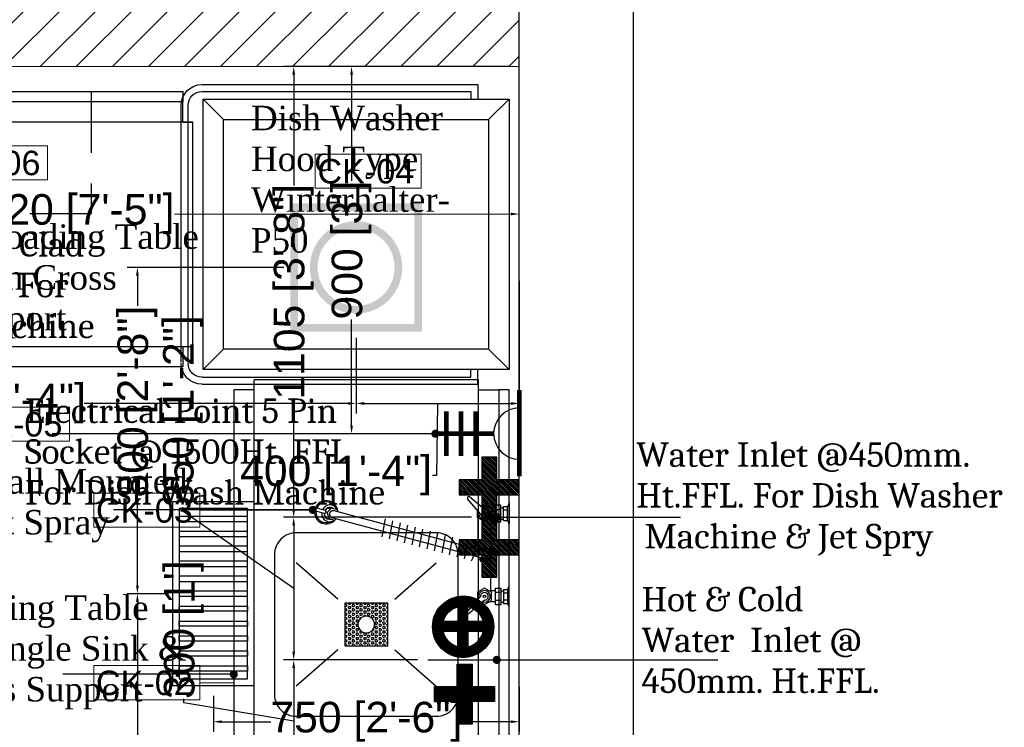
# Model space of a CAD drawing. Header units: millimetres. Extents: x 2985995 to 3127507, y -509231 to -458405.
# Tile 58 of 100: x 3055635 to 3058049, y -469535 to -467801. Entities that reach past the tile are written whole.
import ezdxf

# ---------------------------------------------------------------- set-up
doc = ezdxf.new("R2010")
doc.units = ezdxf.units.MM
doc.header["$LTSCALE"] = 1000
doc.header["$MEASUREMENT"] = 0
doc.header["$PDMODE"] = 3
doc.header["$PDSIZE"] = -1
doc.linetypes.add('DASHED2', pattern=[0.375, 0.25, -0.125])
doc.layers.get('0').update_dxf_attribs({"linetype": 'CONTINUOUS'})
doc.layers.get('Defpoints').update_dxf_attribs({"linetype": 'CONTINUOUS'})
for name, color, linetype in [('A-Wall Full', 201, 'CONTINUOUS'), ('Drainage', 252, 'CONTINUOUS'), ('ELECTRICAL', 7, 'CONTINUOUS'), ('Equipment', 5, 'CONTINUOUS'), ('Equipment Name', 7, 'CONTINUOUS'), ('Plumbing', 6, 'CONTINUOUS'), ('Plumbing & Drainage', 6, 'CONTINUOUS')]:
    doc.layers.add(name, color=color, linetype=linetype)
for name, color, linetype, lineweight in [('Civil-Wall-Text', 7, 'CONTINUOUS', 0), ('Equip No.', 1, 'CONTINUOUS', 15), ('HATCH', 251, 'CONTINUOUS', 5), ('WALL', 1, 'CONTINUOUS', 5)]:
    doc.layers.add(name, color=color, linetype=linetype, lineweight=lineweight)
doc.styles.add('ARAIL', font='arial.ttf')
doc.styles.add('Arial', font='arial.ttf')
doc.styles.get("Standard").update_dxf_attribs({"font": 'arial.ttf'})
doc.styles.add('style12', font='BOOKOSI.TTF')
doc.dimstyles.new('TFS-Dim', dxfattribs={"dimtxt": 75, "dimasz": 20, "dimexe": 25, "dimexo": 25, "dimgap": 5, "dimtad": 0, "dimdec": 0, "dimzin": 0, "dimdsep": 46, "dimtxsty": 'Standard', "dimcen": 0.09, "dimclrd": 8, "dimclre": 8, "dimadec": 0, "dimazin": 0, "dimtfac": 1, "dimtdec": 0, "dimtofl": 0, "dimtmove": 0, "dimatfit": 3, "dimldrblk": 'DOT', "dimfxl": 1, "dimtolj": 1, "dimtzin": 0, "dimlwd": -1, "dimlwe": -1, "dimarcsym": 0})

# ---------------------------------------------------------------- blocks, each defined once
blk = doc.blocks.new('A$C887c4ba4')
at = {"layer": 'Equipment', "color": 1, "ltscale": 50}
for p, q in [((644.7, 804), (15.4, 804)), ((644.7, 786.8), (15.4, 786.8)), ((-36, 752.5), (-36, 76.3)), ((-18.9, 752.5), (-18.9, 93.5)), ((681.8, 752.5), (681.8, 93.5)), ((699, 752.5), (699, 76.3)), ((-36, 76.3), (0, 76.3)), ((-18.9, 93.5), (0, 93.5)), ((681.8, 93.5), (663, 93.5)), ((699, 76.3), (663, 76.3))]:
    blk.add_line(p, q, dxfattribs=at)
at = {"layer": 'Equipment'}
for p, q in [((50.1, 699.9), (0, 750)), ((612.9, 699.9), (663, 750)), ((50.1, 50.1), (0, 0)), ((612.9, 50.1), (663, 0))]:
    blk.add_line(p, q, dxfattribs=at)
for points in [[(0, 0), (663, 0), (663, 750), (0, 750)], [(50.1, 50.1), (612.9, 50.1), (612.9, 699.9), (50.1, 699.9)]]:
    blk.add_lwpolyline(points, close=True, dxfattribs=at)
at = {"layer": 'Equipment', "color": 1, "ltscale": 50}
for centre, radius, start, end in [((15.4, 752.5), 51.5, 90, 180), ((647.5, 752.5), 51.5, 0, 90), ((15.4, 752.5), 34.3, 90, 180), ((647.5, 752.5), 34.3, 0, 90)]:
    blk.add_arc(centre, radius, start, end, dxfattribs=at)
blk = doc.blocks.new('A$C7DF46227')
at = {"layer": 'Equipment', "lineweight": -2}
for p, q in [((-1.677, 5.094), (-1.677, 3.048)), ((-1.677, 5.08), (-1.527, 4.755)), ((-0.885, 3.259), (-0.885, 4.893)), ((-0.885, 4.893), (-0.352, 4.893)), ((-0.352, 4.893), (-0.352, 3.259)), ((0.737, 4.864), (0.044, 4.464)), ((0.711, 4.442), (2.183, 5.709)), ((1.015, 4.704), (0.737, 4.864)), ((1.114, 4.039), (2.38, 5.511)), ((-1.527, 3.378), (-1.527, 4.755)), ((-1.145, 4.75), (-1.527, 4.75)), ((-1.145, 4.418), (-1.527, 4.418)), ((-1.145, 3.378), (-1.145, 4.75)), ((-0.885, 4.624), (-1.145, 4.624)), ((-0.352, 4.452), (-0.885, 4.452)), ((-0.352, 4.614), (0.303, 4.614)), ((0.044, 4.464), (0.044, 3.664)), ((0.643, 0.337), (15.481, 4.313)), ((1.43, 3.664), (1.43, 4.407)), ((15.081, 4.206), (15.139, 4.424)), ((15.139, 4.424), (15.721, 4.58)), ((15.721, 4.58), (16.147, 4.153)), ((15.837, 4.483), (16.175, 4.574)), ((16.147, 4.153), (15.991, 3.571)), ((16.33, 4.347), (17.475, 4.654)), ((16.409, 4.052), (17.554, 4.359)), ((-1.677, 3.048), (-1.527, 3.372)), ((-1.145, 3.71), (-1.527, 3.71)), ((-1.145, 3.378), (-1.527, 3.378)), ((-0.885, 3.507), (-1.146, 3.507)), ((-0.352, 3.666), (-0.885, 3.666)), ((-0.352, 3.259), (-0.885, 3.259)), ((-0.352, 3.53), (0.108, 3.53)), ((0.044, 3.664), (0.737, 3.264)), ((0.108, 3.627), (0.108, 0.187)), ((0.737, 3.264), (1.43, 3.664)), ((0.824, -0.337), (15.661, 3.638)), ((1.346, 0.349), (1.346, 3.615)), ((8.573, 1.18), (8.243, 2.933)), ((9.309, 1.377), (8.979, 3.13)), ((10.045, 1.575), (9.716, 3.327)), ((10.781, 1.772), (10.452, 3.524)), ((15.409, 3.415), (15.287, 3.538)), ((15.991, 3.571), (15.409, 3.415)), ((16.38, 3.776), (16.05, 3.688)), ((4.893, 0.194), (4.563, 1.947)), ((5.629, 0.391), (5.299, 2.144)), ((6.365, 0.589), (6.035, 2.341)), ((7.101, 0.786), (6.771, 2.538)), ((7.837, 0.983), (7.507, 2.735)), ((2.684, -0.398), (2.355, 1.355)), ((3.421, -0.2), (3.091, 1.552)), ((4.157, -0.003), (3.827, 1.749)), ((0.367, 0.635), (0, 0)), ((0, 0), (0.367, -0.635)), ((0.367, 0.635), (1.1, 0.635)), ((1.1, 0.635), (1.265, 0.349)), ((0.108, -3.627), (0.108, -0.187)), ((0.367, -0.635), (1.1, -0.635)), ((1.265, -0.349), (1.1, -0.635)), ((1.346, -0.349), (1.346, -3.615)), ((-1.677, -5.094), (-1.677, -3.048)), ((-1.677, -3.048), (-1.527, -3.372)), ((-1.527, -3.378), (-1.527, -4.755)), ((-1.145, -3.378), (-1.527, -3.378)), ((-1.145, -3.71), (-1.527, -3.71)), ((-0.885, -3.507), (-1.146, -3.507)), ((-1.145, -3.378), (-1.145, -4.75)), ((-0.885, -3.259), (-0.885, -4.893)), ((-0.352, -3.259), (-0.885, -3.259)), ((-0.352, -3.666), (-0.885, -3.666)), ((-0.352, -4.893), (-0.352, -3.259)), ((-0.352, -3.53), (0.108, -3.53)), ((0.044, -3.664), (0.737, -3.264)), ((0.044, -4.464), (0.044, -3.664)), ((0.737, -3.264), (1.43, -3.664)), ((1.43, -3.664), (1.43, -4.407)), ((-1.677, -5.08), (-1.527, -4.755)), ((-1.145, -4.418), (-1.527, -4.418)), ((-1.145, -4.75), (-1.527, -4.75)), ((-0.885, -4.624), (-1.145, -4.624)), ((-0.352, -4.452), (-0.885, -4.452)), ((-0.352, -4.614), (0.303, -4.614)), ((0.737, -4.864), (0.044, -4.464)), ((0.711, -4.442), (2.183, -5.709)), ((1.015, -4.704), (0.737, -4.864)), ((1.114, -4.039), (2.38, -5.511)), ((-0.885, -4.893), (-0.352, -4.893))]:
    blk.add_line(p, q, dxfattribs=at)
at = {"layer": 'Equipment', "lineweight": -2, "extrusion": (0, 0, -1)}
for centre, major_axis, ratio, start_param, end_param in [((2.26, 5.588), (0.101, -0.101), 1, 3.355981, 6.068797), ((16.251, 4.182), (0.923, -0.677), 1, 2.650354, 5.266747), ((16.251, 4.182), (0.923, -0.677), 1, 2.650354, 5.266747), ((15.894, 4.114), (0.558, -0.558), 1, 2.782498, 5.080835), ((15.894, 4.114), (0.558, -0.558), 1, 2.782498, 5.080835), ((16.251, 4.182), (-0.719, -0.719), 1, 1.33767, 3.528402), ((16.251, 4.182), (-0.719, -0.719), 1, 1.33767, 3.528402), ((16.251, 4.182), (-0.719, -0.719), 1, 1.33767, 3.528402), ((0.737, 4.064), (-0.399, -0.399), 1, 3.630875, 8.930262), ((0.733, 4.062), (-0.269, -0.269), 1, 3.986566, 8.579804), ((0.733, 4.062), (-0.0898, -0.0898), 1, 5.497787, 11.780972), ((16.251, 4.182), (-0.018, -1.144), 1, 4.580889, 7.16581), ((16.251, 4.182), (-0.018, -1.144), 1, 4.580889, 7.16581), ((16.251, 4.182), (-0.018, -1.144), 1, 4.580889, 7.16581), ((15.913, 4.045), (-0.558, -0.558), 1, 3.820344, 6.118682), ((15.581, 3.978), (0.297, -0.185), 1, 3.864082, 7.065249), ((15.581, 3.978), (0.3, -0.178), 1, 3.884457, 7.085624), ((15.581, 3.978), (0.3, -0.178), 1, 3.884457, 7.085624), ((15.897, 4.129), (-0.371, -0.371), 1, 1.682109, 3.458448), ((15.897, 4.129), (-0.371, -0.371), 1, 1.682109, 3.458448), ((15.897, 4.129), (-0.371, -0.371), 1, 1.682109, 3.458448), ((15.923, 4.033), (-0.371, -0.371), 1, 3.871935, 5.721365), ((16.251, 4.182), (0.719, -0.719), 1, 5.400363, 7.51011), ((16.251, 4.182), (0.719, -0.719), 1, 5.400363, 7.51011), ((16.251, 4.182), (0.719, -0.719), 1, 5.400363, 7.51011), ((15.913, 4.045), (-0.558, -0.558), 1, 3.820344, 5.620791), ((15.913, 4.045), (-0.558, -0.558), 1, 3.820344, 5.620791), ((16.413, 4.211), (0.113, -0.113), 1, 0.815022, 3.373768), ((16.413, 4.211), (0.113, -0.113), 1, 0.815022, 3.373768), ((16.413, 4.211), (0.113, -0.113), 1, 0.815022, 3.373768), ((15.923, 4.033), (-0.371, -0.371), 1, 3.871935, 4.439051), ((15.923, 4.033), (-0.371, -0.371), 1, 3.871935, 4.439051), ((17.47, 4.495), (0.113, -0.113), 1, 3.956614, 6.515361), ((17.47, 4.495), (0.113, -0.113), 1, 3.956614, 6.515361), ((17.47, 4.495), (0.113, -0.113), 1, 3.956614, 6.515361), ((15.913, 4.045), (0.558, -0.558), 1, 0.908402, 1.406293), ((15.913, 4.045), (0.558, -0.558), 1, 0.908402, 1.406293), ((15.923, 4.033), (-0.371, -0.371), 1, 4.439051, 5.721365), ((15.923, 4.033), (-0.371, -0.371), 1, 4.439051, 5.721365), ((3.912, 0.659), (-1.6, -1.6), 1, 0.20779, 1.018908), ((0.733, 0), (-0.474, -0.256), 1, 4.081822, 8.953559), ((0.733, 0), (-0.314, -0.155), 0.995971, -1.37533, 1.766263), ((0.737, -4.064), (0.399, -0.399), 1, 0.494516, 5.793903), ((0.733, -4.062), (0.269, -0.269), 1, 0.844974, 5.438212), ((0.733, -4.062), (-0.0898, -0.0898), 1, 5.497787, 11.780972), ((2.26, -5.588), (-0.101, -0.101), 1, 3.355981, 6.068797)]:
    blk.add_ellipse(centre, major_axis=major_axis, ratio=ratio, start_param=start_param, end_param=end_param, dxfattribs=at)
blk = doc.blocks.new('A$Cdb24638f')
at = {"layer": 'Equipment', "ltscale": 0.2}
h = blk.add_hatch(dxfattribs=at)
h.set_pattern_fill('HEX', color=253, scale=25, angle=180)
h.set_pattern_definition([(180, (-289823.181, -107132.2397), (-7e-16, -5.41265877), [3.125, -6.25]), (300, (-289823.181, -107132.2397), (4.6875, 2.70632939), [3.125, -6.25]), (240, (-289826.306, -107132.2397), (4.6875, -2.70632939), [3.125, -6.25])])
h.paths.add_polyline_path([(327.5, -652.5), (327.5, -547.5), (222.5, -547.5), (222.5, -652.5)])
h.paths.add_polyline_path([(254.6, -600, -1), (295.4, -600, -1)], flags=16)
for p, q in [((0, -25), (0, 0)), ((550, -25), (550, 0)), ((-50, -25), (-50, -900)), ((0, -25), (-50, -25)), ((0, -900), (0, -25)), ((550, -900), (550, -25)), ((550, -25), (600, -25)), ((205, -538.2), (103.3, -448.5)), ((345, -538.2), (446.7, -448.5)), ((205, -661.8), (103.3, -751.5)), ((345, -661.8), (446.7, -751.5))]:
    blk.add_line(p, q, dxfattribs=at)
for points in [[(0, 0), (550, 0)], [(600, -25), (600, -900), (-75, -900), (-75, -25), (-50, -25)]]:
    blk.add_lwpolyline(points, dxfattribs=at)
blk.add_lwpolyline([(500, -428.3), (500, -771.7, -0.414214), (446.7, -825), (103.3, -825, -0.414214), (50, -771.7), (50, -428.3, -0.414214), (103.3, -375), (446.7, -375, -0.414214)], format="xyb", close=True, dxfattribs=at)
blk.add_lwpolyline([(327.5, -547.5), (327.5, -652.5), (222.5, -652.5), (222.5, -547.5)], close=True, dxfattribs=at)
blk.add_circle((275, -600), 20.4, dxfattribs=at)
blk = doc.blocks.new('_Dot')
at = {"color": 0, "linetype": 'ByBlock', "lineweight": -2}
blk.add_line((-0.5, 0), (-1, 0), dxfattribs=at)
at = {"color": 0, "linetype": 'ByBlock', "const_width": 0.5}
blk.add_lwpolyline([(-0.25, 0, 1), (0.25, 0, 1)], format="xyb", close=True, dxfattribs=at)
blk = doc.blocks.new('3PH')
at = {"layer": 'ELECTRICAL', "const_width": 0.646}
for points in [[(158506.01, -43140.57), (158494.29, -43140.57)], [(158500.21, -43144.07), (158500.21, -43151.99)], [(158497.17, -43146.5), (158503.26, -43146.5)], [(158497.17, -43148.51), (158503.26, -43148.51)], [(158497.17, -43150.52), (158503.26, -43150.52)]]:
    blk.add_lwpolyline(points, dxfattribs=at)
at = {"layer": 'ELECTRICAL'}
blk.add_arc((158500.21, -43140.57), 3.5, 180, 0, dxfattribs=at)
blk = doc.blocks.new('*D719')
at = {"layer": 'Defpoints', "color": 0, "transparency": 16777216}
for p in [(3056448.6, -467915.4), (3056859.7, -467915.4, 0), (3056644.2, -468815.7)]:
    blk.add_point(p, dxfattribs=at)
at = {"layer": 'ELECTRICAL', "color": 8, "transparency": 16777216}
for p, q in [((3056834.7, -467915.4), (3056423.6, -467915.4)), ((3056448.6, -467935.4), (3056448.6, -468195.9)), ((3056448.6, -468795.7), (3056448.6, -468535.2)), ((3056619.2, -468815.7), (3056423.6, -468815.7))]:
    blk.add_line(p, q, dxfattribs=at)
for points in [[(3056445.3, -467935.4), (3056452, -467935.4), (3056448.6, -467915.4)], [(3056445.3, -468795.7), (3056452, -468795.7), (3056448.6, -468815.7)]]:
    blk.add_solid(points, dxfattribs=at)
at = {"layer": 'ELECTRICAL', "color": 0, "transparency": 16777216, "insert": (3056448.6, -468365.5), "char_height": 75, "attachment_point": 5, "rotation": 90}
blk.add_mtext("\\A1;900 [3']", dxfattribs=at)
blk = doc.blocks.new('A$C5213677E')
at = {"layer": 'Plumbing & Drainage'}
h = blk.add_hatch(dxfattribs=at)
h.set_pattern_fill('ANSI31', color=3, scale=1.779186, style=0)
h.set_pattern_definition([(45, (-118154.42546, -59474.61643), (-0.15725935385, 0.15725935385), [])])
h.paths.add_polyline_path([(4, 0), (0, 0), (0, -2.67), (4, -2.67), (4, -6.67), (6.67, -6.67), (6.67, -2.67), (10.68, -2.67), (10.68, 0), (6.67, 0), (6.67, 4), (4, 4)])
at = {"layer": 'Plumbing & Drainage', "color": 3}
blk.add_lwpolyline([(6.67, -2.67), (10.68, -2.67), (10.68, 0), (6.67, 0), (6.67, 4), (4, 4), (4, 0), (0, 0), (0, -2.67), (4, -2.67), (4, -6.67), (6.67, -6.67)], close=True, dxfattribs=at)
blk = doc.blocks.new('A$C8c2bd65f')
at = {"layer": 'Plumbing & Drainage'}
h = blk.add_hatch(dxfattribs=at)
h.set_pattern_fill('ANSI31', color=1, scale=1.779186, style=0)
h.set_pattern_definition([(45, (-1673775.82137, 471282.61423), (-0.157259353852, 0.157259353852), [])])
h.paths.add_polyline_path([(-102.2, 115.6), (-157.3, 115.6), (-157.3, 152.3), (-102.2, 152.3), (-102.2, 207.4), (-65.5, 207.4), (-65.5, 152.3), (-10.4, 152.3), (-10.4, 115.6), (-65.5, 115.6), (-65.5, 60.5), (-102.2, 60.5)])
h = blk.add_hatch(dxfattribs=at)
h.set_pattern_fill('ANSI31', color=3, scale=1.779186, style=0)
h.set_pattern_definition([(45, (-1673763.96132, 471282.1934), (-0.157259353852, 0.157259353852), [])])
h.paths.add_polyline_path([(6.1, 137.4, -1), (156.3, 137.4, -1)])
h.paths.add_polyline_path([(94.3, 126), (130.6, 126, -0.277378), (94.3, 88.5)], flags=16)
h.paths.add_polyline_path([(69.8, 88.1), (69.8, 126), (31.9, 126, 0.28651)], flags=16)
h.paths.add_polyline_path([(94.3, 150.5), (130.1, 150.5, 0.268289), (94.3, 186.3)], flags=16)
h.paths.add_polyline_path([(69.8, 150.5), (69.8, 186.7, 0.277378), (32.3, 150.5)], flags=16)
at = {"layer": 'Plumbing & Drainage', "color": 1}
blk.add_line((0, 224), (0, 0), dxfattribs=at)
blk.add_lwpolyline([(-65.5, 152.3), (-10.4, 152.3), (-10.4, 115.6), (-65.5, 115.6), (-65.5, 60.5), (-102.2, 60.5), (-102.2, 115.6), (-157.3, 115.6), (-157.3, 152.3), (-102.2, 152.3), (-102.2, 207.4), (-65.5, 207.4)], close=True, dxfattribs=at)
at = {"layer": 'Plumbing & Drainage', "color": 3}
for points in [[(32.3, 150.5), (69.8, 150.5), (69.8, 186.7, 0.277378)], [(130.1, 150.5), (94.3, 150.5), (94.3, 186.3, -0.268289)], [(69.8, 88.1), (69.8, 126), (31.9, 126, 0.28651)], [(94.3, 88.5), (94.3, 126), (130.6, 126, -0.277378)]]:
    blk.add_lwpolyline(points, format="xyb", close=True, dxfattribs=at)
blk.add_circle((81.2, 137.4), 75.1, dxfattribs=at)
blk = doc.blocks.new('*D732')
at = {"layer": 'Defpoints', "color": 0, "transparency": 16777216}
for p in [(3056859.7, -467915.4), (3056306.8, -469020.3), (3056767.9, -469020.3)]:
    blk.add_point(p, dxfattribs=at)
at = {"layer": 'Plumbing & Drainage', "color": 8, "transparency": 16777216}
for p, q in [((3056834.7, -467915.4), (3056281.8, -467915.4)), ((3056306.8, -467935.4), (3056306.8, -468207.4)), ((3056306.8, -469000.3), (3056306.8, -468728.2)), ((3056742.9, -469020.3), (3056281.8, -469020.3))]:
    blk.add_line(p, q, dxfattribs=at)
for points in [[(3056303.4, -467935.4), (3056310.1, -467935.4), (3056306.8, -467915.4)], [(3056303.4, -469000.3), (3056310.1, -469000.3), (3056306.8, -469020.3)]]:
    blk.add_solid(points, dxfattribs=at)
at = {"layer": 'Plumbing & Drainage', "color": 0, "transparency": 16777216, "insert": (3056306.8, -468467.8), "char_height": 75, "attachment_point": 5, "rotation": 90}
blk.add_mtext('\\A1;1105 [3\'-8"]', dxfattribs=at)
blk = doc.blocks.new('*D733')
at = {"layer": 'Defpoints', "color": 0, "transparency": 16777216}
for p in [(3056767.9, -469020.4, 0), (3056306.8, -469370.1), (3056635.7, -469370.1, 0)]:
    blk.add_point(p, dxfattribs=at)
at = {"layer": 'Plumbing & Drainage', "color": 8, "transparency": 16777216}
for p, q in [((3056035, -469005.3), (3056035, -468995.3)), ((3056306.8, -469195.3), (3056035, -469005.3)), ((3056742.9, -469020.4), (3056281.8, -469020.4)), ((3056306.8, -469040.4), (3056306.8, -469350.1)), ((3056610.7, -469370.1), (3056281.8, -469370.1))]:
    blk.add_line(p, q, dxfattribs=at)
for points in [[(3056303.4, -469040.4), (3056310.1, -469040.4), (3056306.8, -469020.4)], [(3056303.4, -469350.1), (3056310.1, -469350.1), (3056306.8, -469370.1)]]:
    blk.add_solid(points, dxfattribs=at)
at = {"layer": 'Plumbing & Drainage', "color": 0, "transparency": 16777216, "insert": (3056035, -468760.5), "char_height": 75, "attachment_point": 5, "rotation": 90}
blk.add_mtext('\\A1;350 [1\'-2"]', dxfattribs=at)
blk = doc.blocks.new('*D734')
at = {"layer": 'Defpoints', "color": 0, "transparency": 16777216}
for p in [(3056635.7, -469370.1, 0), (3056306.8, -469669.9), (3056724.5, -469669.9, 0)]:
    blk.add_point(p, dxfattribs=at)
at = {"layer": 'Plumbing & Drainage', "color": 8, "transparency": 16777216}
for p, q in [((3056610.7, -469370.1), (3056281.8, -469370.1)), ((3056306.8, -469390.1), (3056306.8, -469649.9)), ((3056037.3, -469475.6), (3056037.3, -469465.6)), ((3056306.8, -469520), (3056037.3, -469475.6)), ((3056699.5, -469669.9), (3056281.8, -469669.9))]:
    blk.add_line(p, q, dxfattribs=at)
for points in [[(3056303.4, -469390.1), (3056310.1, -469390.1), (3056306.8, -469370.1)], [(3056303.4, -469649.9), (3056310.1, -469649.9), (3056306.8, -469669.9)]]:
    blk.add_solid(points, dxfattribs=at)
at = {"layer": 'Plumbing & Drainage', "color": 0, "transparency": 16777216, "insert": (3056037.3, -469296), "char_height": 75, "attachment_point": 5, "rotation": 90}
blk.add_mtext("\\A1;300 [1']", dxfattribs=at)
blk = doc.blocks.new('A$C6630157F')
at = {"layer": 'Drainage', "lineweight": 25, "const_width": 0.745}
blk.add_lwpolyline([(-6.284, 5.93), (5.716, 5.93), (5.716, -5.733), (-6.284, -5.733)], close=True, dxfattribs=at)
blk.add_lwpolyline([(-4.379, 0.098, 1), (3.811, 0.098, 1)], format="xyb", close=True, dxfattribs=at)
blk = doc.blocks.new('A$C71D22659')
at = {"layer": 'Drainage', "color": 2, "lineweight": 25}
for p, q in [((-7.099, -0.643), (-7.61, -0.643)), ((-7.61, -0.643), (-7.61, -7.377)), ((-7.099, -7.377), (-7.099, -0.643)), ((-5.628, -0.643), (-6.139, -0.643)), ((-6.139, -0.643), (-6.139, -7.377)), ((-5.628, -7.377), (-5.628, -0.643)), ((-4.157, -0.643), (-4.668, -0.643)), ((-4.668, -0.643), (-4.668, -7.377)), ((-4.157, -7.377), (-4.157, -0.643)), ((-2.686, -0.643), (-3.197, -0.643)), ((-3.197, -0.643), (-3.197, -7.377)), ((-2.686, -7.377), (-2.686, -0.643)), ((-1.215, -0.643), (-1.726, -0.643)), ((-1.726, -0.643), (-1.726, -7.377)), ((-1.215, -7.377), (-1.215, -0.643)), ((0.255, -0.643), (-0.255, -0.643)), ((-0.255, -0.643), (-0.255, -7.377)), ((0.255, -7.377), (0.255, -0.643)), ((1.215, -7.377), (1.215, -0.643)), ((1.215, -0.643), (1.726, -0.643)), ((1.726, -0.643), (1.726, -7.377)), ((2.686, -7.377), (2.686, -0.643)), ((2.686, -0.643), (3.197, -0.643)), ((3.197, -0.643), (3.197, -7.377)), ((4.157, -7.377), (4.157, -0.643)), ((4.157, -0.643), (4.668, -0.643)), ((4.668, -0.643), (4.668, -7.377)), ((5.628, -7.377), (5.628, -0.643)), ((5.628, -0.643), (6.139, -0.643)), ((6.139, -0.643), (6.139, -7.377)), ((7.099, -7.377), (7.099, -0.643)), ((7.099, -0.643), (7.61, -0.643)), ((7.61, -0.643), (7.61, -7.377)), ((-7.61, -7.377), (-7.099, -7.377)), ((-6.139, -7.377), (-5.628, -7.377)), ((-4.668, -7.377), (-4.157, -7.377)), ((-3.197, -7.377), (-2.686, -7.377)), ((-1.726, -7.377), (-1.215, -7.377)), ((-0.255, -7.377), (0.255, -7.377)), ((1.726, -7.377), (1.215, -7.377)), ((3.197, -7.377), (2.686, -7.377)), ((4.668, -7.377), (4.157, -7.377)), ((6.139, -7.377), (5.628, -7.377)), ((7.61, -7.377), (7.099, -7.377))]:
    blk.add_line(p, q, dxfattribs=at)
at = {"layer": 'Drainage', "lineweight": 25}
for points in [[(-9.03, -8.02), (9.03, -8.02), (9.03, 0), (-9.03, 0)], [(-8.387, -7.377), (8.387, -7.377), (8.387, -0.643), (-8.387, -0.643)]]:
    blk.add_lwpolyline(points, close=True, dxfattribs=at)
blk = doc.blocks.new('*D741')
at = {"layer": 'Defpoints', "color": 0, "transparency": 16777216}
for p in [(3056859.7, -469410.9, 0), (3056109.8, -469432.9, 0), (3056859.7, -469521.7)]:
    blk.add_point(p, dxfattribs=at)
at = {"layer": 'Drainage', "color": 8, "transparency": 16777216}
for p, q in [((3056859.7, -469435.9), (3056859.7, -469546.7)), ((3056109.8, -469457.9), (3056109.8, -469546.7)), ((3056129.8, -469521.7), (3056250.3, -469521.7)), ((3056839.7, -469521.7), (3056719.3, -469521.7))]:
    blk.add_line(p, q, dxfattribs=at)
for points in [[(3056129.8, -469518.4), (3056129.8, -469525), (3056109.8, -469521.7)], [(3056839.7, -469518.4), (3056839.7, -469525), (3056859.7, -469521.7)]]:
    blk.add_solid(points, dxfattribs=at)
at = {"layer": 'Drainage', "color": 0, "transparency": 16777216, "insert": (3056484.8, -469521.7), "char_height": 75, "attachment_point": 5}
blk.add_mtext('\\A1;750 [2\'-6"]', dxfattribs=at)
blk = doc.blocks.new('*D742')
at = {"layer": 'Defpoints', "color": 0, "transparency": 16777216}
for p in [(3055923.4, -468407.9), (3056307.6, -468407.9, 0), (3056024.9, -469207.9, 0)]:
    blk.add_point(p, dxfattribs=at)
at = {"layer": 'Drainage', "color": 8, "transparency": 16777216}
for p, q in [((3056282.6, -468407.9), (3055898.4, -468407.9)), ((3055923.4, -468427.9), (3055923.4, -468501.9)), ((3055923.4, -469187.9), (3055923.4, -468971.6)), ((3055999.9, -469207.9), (3055898.4, -469207.9))]:
    blk.add_line(p, q, dxfattribs=at)
for points in [[(3055920.1, -468427.9), (3055926.8, -468427.9), (3055923.4, -468407.9)], [(3055920.1, -469187.9), (3055926.8, -469187.9), (3055923.4, -469207.9)]]:
    blk.add_solid(points, dxfattribs=at)
at = {"layer": 'Drainage', "color": 0, "transparency": 16777216, "insert": (3055923.4, -468736.8), "char_height": 75, "attachment_point": 5, "rotation": 90}
blk.add_mtext('\\A1;800 [2\'-8"]', dxfattribs=at)
blk = doc.blocks.new('*D743')
at = {"layer": 'Defpoints', "color": 0, "transparency": 16777216}
for p in [(3056859.7, -468416, 0), (3056459.7, -468555.8), (3056859.7, -468741.4)]:
    blk.add_point(p, dxfattribs=at)
at = {"layer": 'Drainage', "color": 8, "transparency": 16777216}
for p, q in [((3056859.7, -468441), (3056859.7, -468766.4)), ((3056459.7, -468580.8), (3056459.7, -468766.4)), ((3056479.7, -468741.4), (3056839.7, -468741.4)), ((3056659.7, -468741.4), (3056656.9, -468917.9)), ((3056656.9, -468917.9), (3056646.9, -468917.9))]:
    blk.add_line(p, q, dxfattribs=at)
for points in [[(3056479.7, -468738.1), (3056479.7, -468744.8), (3056459.7, -468741.4)], [(3056839.7, -468738.1), (3056839.7, -468744.8), (3056859.7, -468741.4)]]:
    blk.add_solid(points, dxfattribs=at)
at = {"layer": 'Drainage', "color": 0, "transparency": 16777216, "insert": (3056410.6, -468917.9), "char_height": 75, "attachment_point": 5}
blk.add_mtext('\\A1;400 [1\'-4"]', dxfattribs=at)
blk = doc.blocks.new('*D744')
at = {"layer": 'Defpoints', "color": 0, "transparency": 16777216}
for p in [(3056459.7, -468555.8), (3055159.7, -468562.8), (3055159.7, -468741.4)]:
    blk.add_point(p, dxfattribs=at)
at = {"layer": 'Drainage', "color": 8, "transparency": 16777216}
for p, q in [((3055159.7, -468587.8), (3055159.7, -468766.4)), ((3056459.7, -468580.8), (3056459.7, -468766.4)), ((3055179.7, -468741.4), (3055272.3, -468741.4)), ((3056439.7, -468741.4), (3055793.1, -468741.4))]:
    blk.add_line(p, q, dxfattribs=at)
for points in [[(3055179.7, -468738.1), (3055179.7, -468744.8), (3055159.7, -468741.4)], [(3056439.7, -468738.1), (3056439.7, -468744.8), (3056459.7, -468741.4)]]:
    blk.add_solid(points, dxfattribs=at)
at = {"layer": 'Drainage', "color": 0, "transparency": 16777216, "insert": (3055532.7, -468741.4), "char_height": 75, "attachment_point": 5}
blk.add_mtext('\\A1;1300 [4\'-4"]', dxfattribs=at)
blk = doc.blocks.new('*D756')
at = {"layer": 'Civil-Wall-Text', "color": 8, "transparency": 16777216}
for p, q in [((3054640.2, -467940.4), (3054640.2, -468302)), ((3056859.7, -467940.4), (3056859.7, -468302)), ((3054660.2, -468277), (3055485.4, -468277)), ((3056839.7, -468277), (3056014.5, -468277))]:
    blk.add_line(p, q, dxfattribs=at)
for points in [[(3054660.2, -468273.7), (3054660.2, -468280.4), (3054640.2, -468277)], [(3056839.7, -468273.7), (3056839.7, -468280.4), (3056859.7, -468277)]]:
    blk.add_solid(points, dxfattribs=at)
at = {"layer": 'Defpoints', "color": 0, "transparency": 16777216}
for p in [(3054640.2, -467915.4, 0), (3056859.7, -467915.4, 0), (3056859.7, -468277)]:
    blk.add_point(p, dxfattribs=at)
at = {"layer": 'Civil-Wall-Text', "color": 0, "transparency": 16777216, "insert": (3055750, -468277), "char_height": 75, "attachment_point": 5}
blk.add_mtext('\\A1;2220 [7\'-5"]', dxfattribs=at)
blk = doc.blocks.new('*D768')
at = {"layer": 'Defpoints', "color": 0, "transparency": 16777216}
for p in [(3056024.9, -469207.9, 0), (3055923.4, -470557.9), (3056024.9, -470557.9)]:
    blk.add_point(p, dxfattribs=at)
at = {"layer": 'Drainage', "color": 8, "transparency": 16777216}
for p, q in [((3055999.9, -469207.9), (3055898.4, -469207.9)), ((3055923.4, -469227.9), (3055923.4, -469622.5)), ((3055923.4, -470537.9), (3055923.4, -470143.3)), ((3055999.9, -470557.9), (3055898.4, -470557.9))]:
    blk.add_line(p, q, dxfattribs=at)
for points in [[(3055920.1, -469227.9), (3055926.8, -469227.9), (3055923.4, -469207.9)], [(3055920.1, -470537.9), (3055926.8, -470537.9), (3055923.4, -470557.9)]]:
    blk.add_solid(points, dxfattribs=at)
at = {"layer": 'Drainage', "color": 0, "transparency": 16777216, "insert": (3055923.4, -469882.9), "char_height": 75, "attachment_point": 5, "rotation": 90}
blk.add_mtext('\\A1;1350 [4\'-6"]', dxfattribs=at)

msp = doc.modelspace()

# ---------------------------------------------------------------- hatches: boundary and pattern name
at = {"layer": 'HATCH'}
h = msp.add_hatch(dxfattribs=at)
h.set_pattern_fill('ANSI31', color=256, scale=500)
h.set_pattern_definition([(45, (31540.45, 19343.65), (-44.1941738, 44.1941738), [])])
h.paths.add_polyline_path([(3056859.74129, -467915.39996), (3056859.74129, -467765.39996), (3054490.16035, -467765.39996), (3054490.16035, -469200.82489), (3054640.16035, -469200.82489), (3054640.16035, -467915.39996)])

# ---------------------------------------------------------------- linework, layer by layer
at = {"layer": 'A-Wall Full'}
for p, q in [((3057139.74129, -471158.12209, 0), (3057139.74129, -463428.12209, 0)), ((3056859.74129, -471158.12209, 0), (3056859.74129, -463708.12209, 0))]:
    msp.add_line(p, q, dxfattribs=at)
at = {"layer": 'Equip No.'}
for p, q in [((3056361.33709, -469003.20388, 0), (3056076.31877, -469003.20388, 0)), ((3056076.31877, -469425.96403, 0), (3056159.74128, -469425.96403, 0))]:
    msp.add_line(p, q, dxfattribs=at)
at = {"layer": 'Equip No.', "elevation": 0}
for points in [[(3055443.00721, -468109.67744), (3055702.77574, -468109.67744), (3055702.77574, -468193.09995), (3055443.00721, -468193.09995)], [(3056359.78804, -468129.93821), (3056619.55657, -468129.93821), (3056619.55657, -468213.36073), (3056359.78804, -468213.36073)], [(3055496.81171, -468750.34728), (3055756.58024, -468750.34728), (3055756.58024, -468833.76979), (3055496.81171, -468833.76979)], [(3055816.55024, -468961.49263), (3056076.31877, -468961.49263), (3056076.31877, -469044.91514), (3055816.55024, -469044.91514)], [(3055816.55024, -469384.25277), (3056076.31877, -469384.25277), (3056076.31877, -469467.67529), (3055816.55024, -469467.67529)]]:
    msp.add_lwpolyline(points, close=True, dxfattribs=at)
at = {"layer": 'Equipment', "ltscale": 0.2}
for p, q in [((3056034.74128, -468001.9322, 0), (3054709.9216, -468001.9322, 0)), ((3056034.74128, -468051.9322, 0), (3056034.74128, -468001.9322, 0)), ((3056034.74128, -468051.9322, 0), (3056059.74128, -468051.9322, 0)), ((3056034.74128, -468601.9322, 0), (3056034.74128, -468651.9322, 0))]:
    msp.add_line(p, q, dxfattribs=at)
at = {"layer": 'Equipment', "ltscale": 0.2, "elevation": 0}
for points in [[(3056034.74128, -468651.9322), (3054709.9216, -468651.9322), (3054709.9216, -467976.9322), (3056034.74128, -467976.9322), (3056034.74128, -468001.9322)], [(3054709.9216, -468601.9322), (3056059.74128, -468601.9322), (3056059.74128, -468051.9322), (3054709.9216, -468051.9322)]]:
    msp.add_lwpolyline(points, dxfattribs=at)
at = {"layer": 'Equipment', "linetype": 'DASHED2', "ltscale": 0.6, "elevation": 0}
msp.add_lwpolyline([(3054709.9216, -468276.9322), (3054709.9216, -467976.9322), (3055809.8661, -467976.9322), (3055809.8661, -468276.9322)], close=True, dxfattribs=at)
at = {"layer": 'WALL'}
msp.add_line((3056859.74129, -467915.39996, 0), (3054640.16035, -467915.39996, 0), dxfattribs=at)

# ---------------------------------------------------------------- block references
at = {"layer": 'Drainage', "ltscale": 5}
for name, p, xscale, yscale, zscale, rotation in [('A$C6630157F', (3056452.54595, -468405.43857, 0), 25.35411417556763, 25.35411417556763, 25.35411417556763, 180), ('A$C71D22659', (3056209.75542, -469207.9131, 0), 24.91694352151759, 24.91694352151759, 24.91694352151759, 270)]:
    msp.add_blockref(name, p, dxfattribs=dict(at, xscale=xscale, yscale=yscale, zscale=zscale, rotation=rotation))
at = {"layer": 'ELECTRICAL', "lineweight": -2, "xscale": 18.03282422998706, "yscale": 18.03282422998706, "zscale": 18.03282422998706, "rotation": 270}
msp.add_blockref('3PH', (3834806.53434, 2389391.043, 0), dxfattribs=at)
at = {"layer": 'Equipment', "ltscale": 50, "xscale": -1, "rotation": 90}
msp.add_blockref('A$C887c4ba4', (3056834.74128, -467995.4513, 0), dxfattribs=at)
at = {"layer": 'Equipment', "xscale": -1}
msp.add_blockref('A$Cdb24638f', (3056759.74128, -468683.4131, 0), dxfattribs=at)
at = {"layer": 'Equipment', "linetype": 'ByBlock', "xscale": -25, "yscale": 25, "zscale": 25}
msp.add_blockref('A$C7DF46227', (3056792.81259, -469112.74745, 0), dxfattribs=at)
at = {"layer": 'Plumbing', "ltscale": 50, "xscale": 13.76047270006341, "yscale": 13.76047270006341, "zscale": 13.76047270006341, "rotation": 90}
for p in [(3056767.93212, -469020.44687, 0), (3056767.93212, -469167.34155, 0)]:
    msp.add_blockref('A$C5213677E', p, dxfattribs=at)
at = {"layer": 'Plumbing & Drainage', "rotation": 90}
msp.add_blockref('A$C8c2bd65f', (3056859.74129, -469370.10799, 0), dxfattribs=at)

# ---------------------------------------------------------------- texts
at = {"layer": 'ELECTRICAL', "color": 7, "insert": (3054965.36207, -468321.14844), "char_height": 60, "width": 1091.3018944, "attachment_point": 1, "style": 'ARAIL'}
msp.add_mtext('{\\fCambria|b0|i0|c0|p18;1No.32Amp.Metal Clad @450mm Ht.FFL. For\\P Glass Washer Machine}', dxfattribs=at)
at = {"layer": 'ELECTRICAL', "color": 7, "ltscale": 10, "insert": (3055648.07696, -468729.23478, -0.00002), "char_height": 60, "width": 1092.7583136, "attachment_point": 1, "rotation": 360, "style": 'Arial'}
msp.add_mtext('{\\fCambria|b0|i0|c0|p18;Electrical Point 5 Pin \\PSocket @ 1500Ht. FFL\\PFor Dish Wash Machine}', dxfattribs=at)
at = {"layer": 'Equip No.', "color": 7, "char_height": 60, "attachment_point": 1, "style": 'Arial'}
for s, insert in [('\\pxqc;CK-06', (3055197.25842, -468121.83871, 1117.38829)), ('\\pxqc;CK-04', (3056114.03925, -468142.09948, 1117.38829)), ('\\pxqc;CK-05', (3055251.06292, -468762.50855, 1117.38829)), ('\\pxqc;CK-03', (3055570.80144, -468973.6539, 1117.38829)), ('\\pxqc;CK-02', (3055570.80144, -469396.41404, 1117.38829))]:
    msp.add_mtext_dynamic_manual_height_columns(s, width=739.3571968, gutter_width=15, heights=[46.53479], dxfattribs=dict(at, insert=insert))
at = {"layer": 'Equipment Name', "color": 0, "char_height": 60, "attachment_point": 1, "style": 'style12'}
for s, insert, width in [('Dish Washer \\PHood Type\\PWinterhalter-\\PP50', (3056202.05426, -468011.54433, 0.00028), 544.0224888), ('Unloading Table With Cross Support', (3055462.54203, -468302.37803, -0.00002), 612.5024159), ('Loading Table W/Single Sink & Cross Support', (3055419.91895, -469211.96142, 0.00059), 722.5304869)]:
    msp.add_mtext(s, dxfattribs=dict(at, insert=insert, width=width))
at = {"layer": 'Equipment Name', "color": 0, "insert": (3055520.73265, -468902.50777, 0), "char_height": 60, "attachment_point": 1, "style": 'style12'}
msp.add_mtext('Wall Mounted\\PJet Spray', dxfattribs=at)
at = {"layer": 'Plumbing & Drainage', "color": 7, "ltscale": 10, "char_height": 60, "attachment_point": 3, "rotation": 0, "style": 'Arial'}
for s, insert, width in [('\\pxql;{\\fCambria|b0|i0|c0|p18;Water Inlet @450mm.\\PHt.FFL. For Dish Washer\\P Machine & Jet Spry}', (3058098.178, -468836.64973, 0.00031), 951.2404381), ('\\pxql;{\\fCambria|b0|i0|c0|p18;Hot & Cold  \\PWater  Inlet @ \\P450mm. Ht.FFL.}', (3058858.21668, -469191.08947, 0), 1698.2217623)]:
    msp.add_mtext(s, dxfattribs=dict(at, insert=insert, width=width))

# ---------------------------------------------------------------- dimensions: what is measured, and where the dimension line sits
at = {"layer": 'Civil-Wall-Text'}
dim = msp.add_aligned_dim(p1=(3054640.16035, -467915.39996, 0), p2=(3056859.74129, -467915.39996, 0), distance=-361.61716, dimstyle='TFS-Dim', dxfattribs=at)
dim.commit()
dim.dimension.update_dxf_attribs({"geometry": '*D756', "text_midpoint": (3055749.95082, -468277.01713)})
at = {"layer": 'Drainage'}
dim = msp.add_linear_dim(base=(3055923.41685, -468407.9322), p1=(3056024.92154, -469207.9131, 0), p2=(3056307.6166, -468407.9322, 0), angle=90, dimstyle='TFS-Dim', override={"dimtmove": 1}, dxfattribs=at)
dim.commit()
dim.dimension.update_dxf_attribs({"geometry": '*D742', "text_midpoint": (3055923.41685, -468736.7847), "dimtype": 160})
for base, p2, picture, middle in [((3056859.74129, -468741.44715), (3056859.74129, -468416.03213, 0), '*D743', (3056641.93776, -468917.94391)), ((3055159.73926, -468741.44715), (3055159.73926, -468562.82522), '*D744', (3055532.72821, -468741.44715))]:
    dim = msp.add_linear_dim(base=base, p1=(3056459.74128, -468555.77699), p2=p2, dimstyle='TFS-Dim', override={"dimtmove": 1}, dxfattribs=at)
    dim.commit()
    dim.dimension.update_dxf_attribs({"geometry": picture, "text_midpoint": middle, "dimtype": 160})
dim = msp.add_aligned_dim(p1=(3056024.92154, -469207.9131, 0), p2=(3056024.92154, -470557.90495), distance=-101.50468, dimstyle='TFS-Dim', override={"dimtmove": 1}, dxfattribs=at)
dim.commit()
dim.dimension.update_dxf_attribs({"geometry": '*D768', "text_midpoint": (3055923.41685, -469882.90903)})
dim = msp.add_linear_dim(base=(3056859.74129, -469521.69122), p1=(3056109.83848, -469432.9131, 0), p2=(3056859.74129, -469410.9131, 0), dimstyle='TFS-Dim', override={"dimtmove": 1}, dxfattribs=at)
dim.commit()
dim.dimension.update_dxf_attribs({"geometry": '*D741', "text_midpoint": (3056484.78989, -469521.69122)})
at = {"layer": 'ELECTRICAL'}
dim = msp.add_linear_dim(base=(3056448.64565, -467915.39996), p1=(3056644.23253, -468815.6921), p2=(3056859.74129, -467915.39996, 0), angle=90, dimstyle='TFS-Dim', dxfattribs=at)
dim.commit()
dim.dimension.update_dxf_attribs({"geometry": '*D719', "text_midpoint": (3056448.64565, -468365.54603)})
at = {"layer": 'Plumbing & Drainage'}
dim = msp.add_linear_dim(base=(3056306.75272, -469020.25101), p1=(3056859.74129, -467915.39996), p2=(3056767.93212, -469020.25101), angle=90, dimstyle='TFS-Dim', dxfattribs=at)
dim.commit()
dim.dimension.update_dxf_attribs({"geometry": '*D732', "text_midpoint": (3056306.75272, -468467.82549)})
for base, p1, p2, picture, middle in [((3056306.75272, -469370.10799), (3056767.93212, -469020.44687, 0), (3056635.72315, -469370.10799, 0), '*D733', (3056035.02735, -468990.31382)), ((3056306.75272, -469669.85146), (3056635.72315, -469370.10799, 0), (3056724.47512, -469669.85146, 0), '*D734', (3056037.25217, -469460.5714))]:
    dim = msp.add_linear_dim(base=base, p1=p1, p2=p2, angle=90, dimstyle='TFS-Dim', override={"dimtmove": 1}, dxfattribs=at)
    dim.commit()
    dim.dimension.update_dxf_attribs({"geometry": picture, "text_midpoint": middle, "dimtype": 160})

# ---------------------------------------------------------------- leaders
at = {"layer": 'ELECTRICAL'}
msp.add_leader([(3056654.279, -468815.6921), (3055714.25887, -468815.6921)], dimstyle='TFS-Dim', override={"dimgap": 5, "dimtad": 0}, dxfattribs=at)
at = {"layer": 'Equipment Name', "color": 0}
for points in [[(3056353.44497, -469002.47238), (3055864.90824, -469002.47238)], [(3056159.74128, -469405.40673, 0), (3055824.62991, -469405.40673, 0), (3055740.61692, -469405.40673, 0)]]:
    msp.add_leader(points, dimstyle='TFS-Dim', override={"dimfxl": 10, "dimfxlon": 1, "dimtfill": 1, "dimtfillclr": 256, "dimarcsym": 1}, dxfattribs=at)
at = {"layer": 'Plumbing & Drainage', "color": 7, "ltscale": 10}
for points in [[(3056804.65579, -469020.25101, 0), (3057255.21726, -469020.25101, 0)], [(3056804.65579, -469370.10799, 0), (3057346.91966, -469370.10799, 0)]]:
    msp.add_leader(points, dimstyle='TFS-Dim', override={"dimgap": 5, "dimtad": 0, "dimfxl": 10, "dimfxlon": 1, "dimtfill": 1, "dimtfillclr": 256, "dimarcsym": 1}, dxfattribs=at)

doc.saveas('drawing.dxf')
